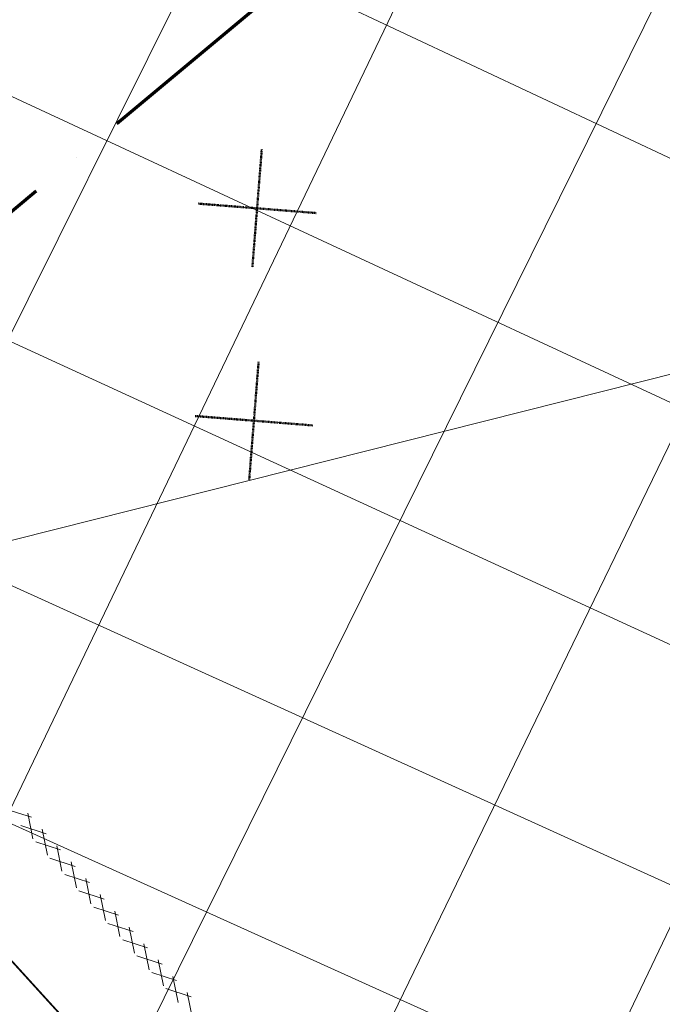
# Model space of a CAD drawing. Header units: centimetres. Extents: x 843425950 to 843478602, y 588811213 to 588851397.
# Tile 52 of 89: x 843442333 to 843442700, y 588832714 to 588833278. Entities that reach past the tile are written whole.
import ezdxf
from ezdxf.lldxf.tags import DXFTag

# ---------------------------------------------------------------- set-up
doc = ezdxf.new("R2010")
doc.units = ezdxf.units.CM
doc.header["$MEASUREMENT"] = 0
doc.linetypes.add('3', pattern=[1, 0.5, -0.5])
doc.linetypes.add('ACAD_ISO10W100', pattern=[18, 12, -3, 0, -3])
doc.layers.get('0').update_dxf_attribs({"lineweight": 5})
for name, color, linetype, lineweight in [('0-LINIA CIENKA', 8, 'Continuous', 9), ('IS_WODA_ZEW', 162, 'Continuous', 70), ('wymiarowanie', 123, 'Continuous', 5)]:
    doc.layers.add(name, color=color, linetype=linetype, lineweight=lineweight)
doc.layers.add('granica działki', color=7, linetype='3', lineweight=50, true_color=0xeb0000)
doc.layers.add('IS_Grafika', color=7, linetype='SOLID', lineweight=9, true_color=0x000000)
tags = doc.linetypes.add('SOLID', pattern=[10, 10, 0]).pattern_tags.tags
tags[6:7] = [DXFTag(74, 4), DXFTag(75, 0), DXFTag(340, '0'), DXFTag(46, 0.0), DXFTag(50, 0.0), DXFTag(44, 0.0), DXFTag(45, 0.0)]
tags[4:5] = [DXFTag(74, 4), DXFTag(75, 0), DXFTag(340, '0'), DXFTag(46, 0.0), DXFTag(50, 0.0), DXFTag(44, 0.0), DXFTag(45, 0.0)]
picture_1 = doc.add_image_def('image1.jpg', size_in_pixel=(6614, 4677))

# ---------------------------------------------------------------- blocks, each defined once
blk = doc.blocks.new('PZT BARSZCZEWO')
at = {"layer": '0-LINIA CIENKA', "lineweight": 5, "ltscale": 2, "transparency": 33554687}
h = blk.add_hatch(dxfattribs=at)
h.set_pattern_fill('ANSI37', color=256, scale=1000, angle=20)
h.set_pattern_definition([(65, (0, 0), (-113.2884733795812, 52.82728271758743), []), (155, (0, 0), (-52.82728271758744, -113.2884733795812), [])])
edge = h.paths.add_edge_path()
edge.add_line((843441756.9641684, 588833158.7344854), (843442575.483008, 588832236.5806395))
edge.add_line((843442575.483008, 588832236.5806395), (843444368.2496421, 588833842.5538505))
edge.add_line((843444368.2496421, 588833842.5538505), (843443655.9849038, 588834657.7236509))
edge.add_line((843443655.9849038, 588834657.7236509), (843443055.3110482, 588834184.0961442))
edge.add_line((843443055.3110482, 588834184.0961442), (843442940.5186727, 588834093.6003145))
edge.add_line((843442923.836077, 588834078.4714526), (843441756.9641684, 588833158.7344854))
h.paths.add_polyline_path([(843444368.2496421, 588833842.5538505), (843445637.7722989, 588832389.7115824), (843445134.1501327, 588831938.9706669), (843444877.3431487, 588832225.9353465), (843444824.5023687, 588832178.7412899), (843444831.1155701, 588832169.6302025), (843444743.8351632, 588832091.7792779), (843443710.0761355, 588833247.9569395)])
at = {"layer": 'wymiarowanie', "lineweight": 5, "ltscale": 0.5}
image = blk.add_image(picture_1, insert=(843431362.0643705, 588824232.5320414), size_in_units=(21007.289183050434, 14855.018374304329), rotation=0.10583542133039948, dxfattribs=at)
image.dxf.flags = 7
blk = doc.blocks.new('G$CA5EE0E49')
at = {"layer": 'granica działki'}
for p, q in [((-90.47432538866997, -86.2519360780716), (90.4743250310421, 86.25193619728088)), ((86.25193598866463, -90.47432506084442), (-86.25193628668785, 90.474325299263))]:
    blk.add_line(p, q, dxfattribs=at)

msp = doc.modelspace()

# ---------------------------------------------------------------- block references
msp.add_blockref('PZT BARSZCZEWO', (0, 0))

# ---------------------------------------------------------------- next in the draw order: linework, layer by layer
msp.add_lwpolyline([(843443133.5156633, 588833182.9599046), (843441950.5563362, 588832884.5977892)])
at = {"color": 0}
for points in [[(843442325.2411771, 588832825.8858236), (843442339.3710351, 588832821.4471846)], [(843442337.4037156, 588832823.6632575), (843442340.1366143, 588832809.1069647)], [(843442333.3915117, 588832816.7049375), (843442347.8024135, 588832811.9497186)], [(843442345.5540469, 588832814.4823751), (843442348.5679928, 588832799.6094987)], [(843442341.82289, 588832807.2074715), (843442355.952748, 588832802.7688326)], [(843442353.9854252, 588832804.984909), (843442356.718324, 588832790.4286162)], [(843442349.9732213, 588832798.0265889), (843442364.3841262, 588832793.2713665)], [(843442362.1357565, 588832795.8040265), (843442365.1497024, 588832780.9311502)], [(843442358.4045997, 588832788.529123), (843442372.5344576, 588832784.090484)], [(843442370.5671349, 588832786.3065606), (843442373.3000336, 588832771.7502676)], [(843442366.5549309, 588832779.3482405), (843442380.9658358, 588832774.5930179)], [(843442378.7174695, 588832777.1256744), (843442381.7314119, 588832762.2528018)], [(843442374.9863092, 588832769.8507745), (843442389.1161671, 588832765.4121355)], [(843442387.1488477, 588832767.6282084), (843442389.8817465, 588832753.0719155)], [(843442383.1366439, 588832760.6698881), (843442397.5475454, 588832755.9146696)], [(843442395.2991791, 588832758.447326), (843442398.3131249, 588832743.5744495)], [(843442391.5680223, 588832751.1724223), (843442405.69788, 588832746.7337834)], [(843442403.7305572, 588832748.94986), (843442406.744503, 588832734.0769836)], [(843442399.7183535, 588832741.9915398), (843442414.1292584, 588832737.2363173)], [(843442411.8808886, 588832739.7689775), (843442414.8948345, 588832724.8961011)], [(843442408.1497316, 588832732.494074), (843442422.2795897, 588832728.0554348)], [(843442420.3122671, 588832730.2715114), (843442423.3262126, 588832715.398635)], [(843442416.300063, 588832723.3131913), (843442430.710968, 588832718.557969)], [(843442428.4626015, 588832721.0906253), (843442431.4765439, 588832706.2177525)]]:
    msp.add_lwpolyline(points, dxfattribs=at)
at = {"layer": 'IS_Grafika', "const_width": 1}
msp.add_lwpolyline([(843442306.3278246, 588832763.1321757), (843442138.1288244, 588832614.6273623), (843442451.8760723, 588832255.7333152), (843442622.2997594, 588832415.3900578), (843442306.3278246, 588832763.1321757)], dxfattribs=at)
at = {"layer": 'IS_WODA_ZEW', "color": 5, "linetype": 'ACAD_ISO10W100', "ltscale": 10}
msp.add_lwpolyline([(843442111.8168445, 588832987.347066), (843443197.312087, 588833893.9347341)], dxfattribs=at)

# ---------------------------------------------------------------- next in the draw order: block references
at = {"layer": '0-LINIA CIENKA', "xscale": 0.2708745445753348, "yscale": 0.2708745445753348, "zscale": 0.2708745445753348, "rotation": 41.81122056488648}
for p in [(843442468.3899118, 588833169.673961), (843442466.5788146, 588833048.1817164)]:
    msp.add_blockref('G$CA5EE0E49', p, dxfattribs=at)

doc.saveas('drawing.dxf')
